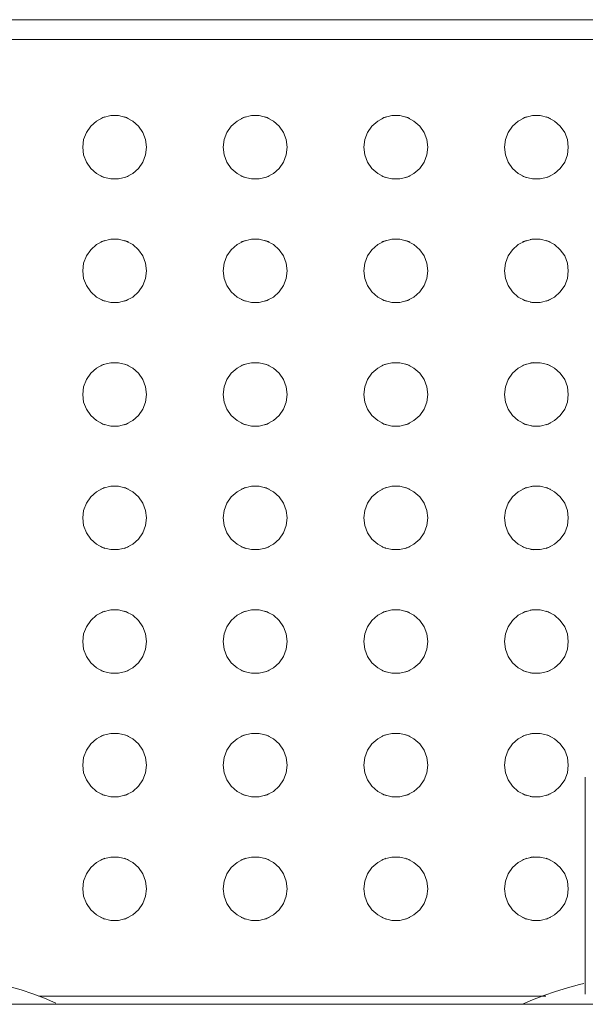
# Model space of a CAD drawing. Header units: metres. Extents: x 2.5 to 42.1, y -73.7 to -48.4.
# Tile 6 of 256: x 6.554 to 6.696, y -70.964 to -70.717. Entities that reach past the tile are written whole.
import ezdxf

# ---------------------------------------------------------------- set-up
doc = ezdxf.new("R2010")
doc.units = ezdxf.units.M
doc.layers.add('A-GENM', color=7, linetype='Continuous', lineweight=18)

# ---------------------------------------------------------------- blocks, each defined once
blk = doc.blocks.new('Grupo1_TIP_19dez18_BebedouroRefrig_BebedouroIndustrial100litros_ABDI-MDIC - Grupo1_TIP_19dez18_BebedouroRefrig_BebedouroIndustrial100litros_ABDI-MDIC-5384539-TÉRREO _0_32m')
at = {"layer": 'A-GENM', "color": 253, "true_color": 0xaaaaaa}
for p, q in [((-0.343, -0.243), (0.343, -0.243)), ((0.023, -0.3), (0.023, -0.2455)), ((0.03291, -0.245), (0.15995, -0.245)), ((0.335, -0.485), (-0.335, -0.485)), ((0.34, -0.49), (-0.34, -0.49))]:
    blk.add_line(p, q, dxfattribs=at)
at = {"layer": 'A-GENM', "color": 253, "true_color": 0xaaaaaa, "flags": 128}
for points in [[(0.03874, -0.243), (0.03627, -0.24409), (0.03339, -0.24523), (0.03046, -0.24625), (0.02749, -0.24715), (0.02449, -0.24793), (0.02338, -0.24819)], [(0.17044, -0.24819), (0.16743, -0.24745), (0.16445, -0.24659), (0.1615, -0.24562), (0.1586, -0.24452), (0.15574, -0.24331)], [(0.02725, -0.272), (0.02748, -0.27009), (0.02816, -0.26828), (0.02926, -0.2667), (0.0307, -0.26542), (0.03241, -0.26452), (0.03428, -0.26406), (0.03621, -0.26406), (0.03808, -0.26452), (0.03979, -0.26542), (0.04123, -0.2667), (0.04233, -0.26828), (0.04301, -0.27009), (0.04325, -0.272)], [(0.06249, -0.272), (0.06272, -0.27009), (0.06341, -0.26828), (0.0645, -0.2667), (0.06595, -0.26542), (0.06766, -0.26452), (0.06953, -0.26406), (0.07146, -0.26406), (0.07333, -0.26452), (0.07504, -0.26542), (0.07648, -0.2667), (0.07758, -0.26828), (0.07826, -0.27009), (0.07849, -0.272)], [(0.09774, -0.272), (0.09797, -0.27009), (0.09865, -0.26828), (0.09975, -0.2667), (0.10119, -0.26542), (0.1029, -0.26452), (0.10477, -0.26406), (0.1067, -0.26406), (0.10857, -0.26452), (0.11028, -0.26542), (0.11173, -0.2667), (0.11282, -0.26828), (0.11351, -0.27009), (0.11374, -0.272)], [(0.13298, -0.272), (0.13322, -0.27009), (0.1339, -0.26828), (0.135, -0.2667), (0.13644, -0.26542), (0.13815, -0.26452), (0.14002, -0.26406), (0.14195, -0.26406), (0.14382, -0.26452), (0.14553, -0.26542), (0.14697, -0.2667), (0.14807, -0.26828), (0.14875, -0.27009), (0.14898, -0.272)], [(0.04325, -0.272), (0.04301, -0.27391), (0.04233, -0.27572), (0.04123, -0.2773), (0.03979, -0.27858), (0.03808, -0.27948), (0.03621, -0.27994), (0.03428, -0.27994), (0.03241, -0.27948), (0.0307, -0.27858), (0.02926, -0.2773), (0.02816, -0.27572), (0.02748, -0.27391), (0.02725, -0.272)], [(0.07849, -0.272), (0.07826, -0.27391), (0.07758, -0.27572), (0.07648, -0.2773), (0.07504, -0.27858), (0.07333, -0.27948), (0.07146, -0.27994), (0.06953, -0.27994), (0.06766, -0.27948), (0.06595, -0.27858), (0.0645, -0.2773), (0.06341, -0.27572), (0.06272, -0.27391), (0.06249, -0.272)], [(0.11374, -0.272), (0.11351, -0.27391), (0.11282, -0.27572), (0.11173, -0.2773), (0.11028, -0.27858), (0.10857, -0.27948), (0.1067, -0.27994), (0.10477, -0.27994), (0.1029, -0.27948), (0.10119, -0.27858), (0.09975, -0.2773), (0.09865, -0.27572), (0.09797, -0.27391), (0.09774, -0.272)], [(0.14898, -0.272), (0.14875, -0.27391), (0.14807, -0.27572), (0.14697, -0.2773), (0.14553, -0.27858), (0.14382, -0.27948), (0.14195, -0.27994), (0.14002, -0.27994), (0.13815, -0.27948), (0.13644, -0.27858), (0.135, -0.2773), (0.1339, -0.27572), (0.13322, -0.27391), (0.13298, -0.272)], [(0.02725, -0.303), (0.02748, -0.30109), (0.02816, -0.29928), (0.02926, -0.2977), (0.0307, -0.29642), (0.03241, -0.29552), (0.03428, -0.29506), (0.03621, -0.29506), (0.03808, -0.29552), (0.03979, -0.29642), (0.04123, -0.2977), (0.04233, -0.29928), (0.04301, -0.30109), (0.04325, -0.303)], [(0.06249, -0.303), (0.06272, -0.30109), (0.06341, -0.29928), (0.0645, -0.2977), (0.06595, -0.29642), (0.06766, -0.29552), (0.06953, -0.29506), (0.07146, -0.29506), (0.07333, -0.29552), (0.07504, -0.29642), (0.07648, -0.2977), (0.07758, -0.29928), (0.07826, -0.30109), (0.07849, -0.303)], [(0.09774, -0.303), (0.09797, -0.30109), (0.09865, -0.29928), (0.09975, -0.2977), (0.10119, -0.29642), (0.1029, -0.29552), (0.10477, -0.29506), (0.1067, -0.29506), (0.10857, -0.29552), (0.11028, -0.29642), (0.11173, -0.2977), (0.11282, -0.29928), (0.11351, -0.30109), (0.11374, -0.303)], [(0.13298, -0.303), (0.13322, -0.30109), (0.1339, -0.29928), (0.135, -0.2977), (0.13644, -0.29642), (0.13815, -0.29552), (0.14002, -0.29506), (0.14195, -0.29506), (0.14382, -0.29552), (0.14553, -0.29642), (0.14697, -0.2977), (0.14807, -0.29928), (0.14875, -0.30109), (0.14898, -0.303)], [(0.04325, -0.303), (0.04301, -0.30491), (0.04233, -0.30672), (0.04123, -0.3083), (0.03979, -0.30958), (0.03808, -0.31048), (0.03621, -0.31094), (0.03428, -0.31094), (0.03241, -0.31048), (0.0307, -0.30958), (0.02926, -0.3083), (0.02816, -0.30672), (0.02748, -0.30491), (0.02725, -0.303)], [(0.07849, -0.303), (0.07826, -0.30491), (0.07758, -0.30672), (0.07648, -0.3083), (0.07504, -0.30958), (0.07333, -0.31048), (0.07146, -0.31094), (0.06953, -0.31094), (0.06766, -0.31048), (0.06595, -0.30958), (0.0645, -0.3083), (0.06341, -0.30672), (0.06272, -0.30491), (0.06249, -0.303)], [(0.11374, -0.303), (0.11351, -0.30491), (0.11282, -0.30672), (0.11173, -0.3083), (0.11028, -0.30958), (0.10857, -0.31048), (0.1067, -0.31094), (0.10477, -0.31094), (0.1029, -0.31048), (0.10119, -0.30958), (0.09975, -0.3083), (0.09865, -0.30672), (0.09797, -0.30491), (0.09774, -0.303)], [(0.14898, -0.303), (0.14875, -0.30491), (0.14807, -0.30672), (0.14697, -0.3083), (0.14553, -0.30958), (0.14382, -0.31048), (0.14195, -0.31094), (0.14002, -0.31094), (0.13815, -0.31048), (0.13644, -0.30958), (0.135, -0.3083), (0.1339, -0.30672), (0.13322, -0.30491), (0.13298, -0.303)], [(0.02725, -0.334), (0.02748, -0.33209), (0.02816, -0.33028), (0.02926, -0.3287), (0.0307, -0.32742), (0.03241, -0.32652), (0.03428, -0.32606), (0.03621, -0.32606), (0.03808, -0.32652), (0.03979, -0.32742), (0.04123, -0.3287), (0.04233, -0.33028), (0.04301, -0.33209), (0.04325, -0.334)], [(0.06249, -0.334), (0.06272, -0.33209), (0.06341, -0.33028), (0.0645, -0.3287), (0.06595, -0.32742), (0.06766, -0.32652), (0.06953, -0.32606), (0.07146, -0.32606), (0.07333, -0.32652), (0.07504, -0.32742), (0.07648, -0.3287), (0.07758, -0.33028), (0.07826, -0.33209), (0.07849, -0.334)], [(0.09774, -0.334), (0.09797, -0.33209), (0.09865, -0.33028), (0.09975, -0.3287), (0.10119, -0.32742), (0.1029, -0.32652), (0.10477, -0.32606), (0.1067, -0.32606), (0.10857, -0.32652), (0.11028, -0.32742), (0.11173, -0.3287), (0.11282, -0.33028), (0.11351, -0.33209), (0.11374, -0.334)], [(0.13298, -0.334), (0.13322, -0.33209), (0.1339, -0.33028), (0.135, -0.3287), (0.13644, -0.32742), (0.13815, -0.32652), (0.14002, -0.32606), (0.14195, -0.32606), (0.14382, -0.32652), (0.14553, -0.32742), (0.14697, -0.3287), (0.14807, -0.33028), (0.14875, -0.33209), (0.14898, -0.334)], [(0.04325, -0.334), (0.04301, -0.33591), (0.04233, -0.33772), (0.04123, -0.3393), (0.03979, -0.34058), (0.03808, -0.34148), (0.03621, -0.34194), (0.03428, -0.34194), (0.03241, -0.34148), (0.0307, -0.34058), (0.02926, -0.3393), (0.02816, -0.33772), (0.02748, -0.33591), (0.02725, -0.334)], [(0.07849, -0.334), (0.07826, -0.33591), (0.07758, -0.33772), (0.07648, -0.3393), (0.07504, -0.34058), (0.07333, -0.34148), (0.07146, -0.34194), (0.06953, -0.34194), (0.06766, -0.34148), (0.06595, -0.34058), (0.0645, -0.3393), (0.06341, -0.33772), (0.06272, -0.33591), (0.06249, -0.334)], [(0.11374, -0.334), (0.11351, -0.33591), (0.11282, -0.33772), (0.11173, -0.3393), (0.11028, -0.34058), (0.10857, -0.34148), (0.1067, -0.34194), (0.10477, -0.34194), (0.1029, -0.34148), (0.10119, -0.34058), (0.09975, -0.3393), (0.09865, -0.33772), (0.09797, -0.33591), (0.09774, -0.334)], [(0.14898, -0.334), (0.14875, -0.33591), (0.14807, -0.33772), (0.14697, -0.3393), (0.14553, -0.34058), (0.14382, -0.34148), (0.14195, -0.34194), (0.14002, -0.34194), (0.13815, -0.34148), (0.13644, -0.34058), (0.135, -0.3393), (0.1339, -0.33772), (0.13322, -0.33591), (0.13298, -0.334)], [(0.02725, -0.365), (0.02748, -0.36309), (0.02816, -0.36128), (0.02926, -0.3597), (0.0307, -0.35842), (0.03241, -0.35752), (0.03428, -0.35706), (0.03621, -0.35706), (0.03808, -0.35752), (0.03979, -0.35842), (0.04123, -0.3597), (0.04233, -0.36128), (0.04301, -0.36309), (0.04325, -0.365)], [(0.06249, -0.365), (0.06272, -0.36309), (0.06341, -0.36128), (0.0645, -0.3597), (0.06595, -0.35842), (0.06766, -0.35752), (0.06953, -0.35706), (0.07146, -0.35706), (0.07333, -0.35752), (0.07504, -0.35842), (0.07648, -0.3597), (0.07758, -0.36128), (0.07826, -0.36309), (0.07849, -0.365)], [(0.09774, -0.365), (0.09797, -0.36309), (0.09865, -0.36128), (0.09975, -0.3597), (0.10119, -0.35842), (0.1029, -0.35752), (0.10477, -0.35706), (0.1067, -0.35706), (0.10857, -0.35752), (0.11028, -0.35842), (0.11173, -0.3597), (0.11282, -0.36128), (0.11351, -0.36309), (0.11374, -0.365)], [(0.13298, -0.365), (0.13322, -0.36309), (0.1339, -0.36128), (0.135, -0.3597), (0.13644, -0.35842), (0.13815, -0.35752), (0.14002, -0.35706), (0.14195, -0.35706), (0.14382, -0.35752), (0.14553, -0.35842), (0.14697, -0.3597), (0.14807, -0.36128), (0.14875, -0.36309), (0.14898, -0.365)], [(0.04325, -0.365), (0.04301, -0.36691), (0.04233, -0.36872), (0.04123, -0.3703), (0.03979, -0.37158), (0.03808, -0.37248), (0.03621, -0.37294), (0.03428, -0.37294), (0.03241, -0.37248), (0.0307, -0.37158), (0.02926, -0.3703), (0.02816, -0.36872), (0.02748, -0.36691), (0.02725, -0.365)], [(0.07849, -0.365), (0.07826, -0.36691), (0.07758, -0.36872), (0.07648, -0.3703), (0.07504, -0.37158), (0.07333, -0.37248), (0.07146, -0.37294), (0.06953, -0.37294), (0.06766, -0.37248), (0.06595, -0.37158), (0.0645, -0.3703), (0.06341, -0.36872), (0.06272, -0.36691), (0.06249, -0.365)], [(0.11374, -0.365), (0.11351, -0.36691), (0.11282, -0.36872), (0.11173, -0.3703), (0.11028, -0.37158), (0.10857, -0.37248), (0.1067, -0.37294), (0.10477, -0.37294), (0.1029, -0.37248), (0.10119, -0.37158), (0.09975, -0.3703), (0.09865, -0.36872), (0.09797, -0.36691), (0.09774, -0.365)], [(0.14898, -0.365), (0.14875, -0.36691), (0.14807, -0.36872), (0.14697, -0.3703), (0.14553, -0.37158), (0.14382, -0.37248), (0.14195, -0.37294), (0.14002, -0.37294), (0.13815, -0.37248), (0.13644, -0.37158), (0.135, -0.3703), (0.1339, -0.36872), (0.13322, -0.36691), (0.13298, -0.365)], [(0.02725, -0.396), (0.02748, -0.39409), (0.02816, -0.39228), (0.02926, -0.3907), (0.0307, -0.38942), (0.03241, -0.38852), (0.03428, -0.38806), (0.03621, -0.38806), (0.03808, -0.38852), (0.03979, -0.38942), (0.04123, -0.3907), (0.04233, -0.39228), (0.04301, -0.39409), (0.04325, -0.396)], [(0.06249, -0.396), (0.06272, -0.39409), (0.06341, -0.39228), (0.0645, -0.3907), (0.06595, -0.38942), (0.06766, -0.38852), (0.06953, -0.38806), (0.07146, -0.38806), (0.07333, -0.38852), (0.07504, -0.38942), (0.07648, -0.3907), (0.07758, -0.39228), (0.07826, -0.39409), (0.07849, -0.396)], [(0.09774, -0.396), (0.09797, -0.39409), (0.09865, -0.39228), (0.09975, -0.3907), (0.10119, -0.38942), (0.1029, -0.38852), (0.10477, -0.38806), (0.1067, -0.38806), (0.10857, -0.38852), (0.11028, -0.38942), (0.11173, -0.3907), (0.11282, -0.39228), (0.11351, -0.39409), (0.11374, -0.396)], [(0.13298, -0.396), (0.13322, -0.39409), (0.1339, -0.39228), (0.135, -0.3907), (0.13644, -0.38942), (0.13815, -0.38852), (0.14002, -0.38806), (0.14195, -0.38806), (0.14382, -0.38852), (0.14553, -0.38942), (0.14697, -0.3907), (0.14807, -0.39228), (0.14875, -0.39409), (0.14898, -0.396)], [(0.04325, -0.396), (0.04301, -0.39791), (0.04233, -0.39972), (0.04123, -0.4013), (0.03979, -0.40258), (0.03808, -0.40348), (0.03621, -0.40394), (0.03428, -0.40394), (0.03241, -0.40348), (0.0307, -0.40258), (0.02926, -0.4013), (0.02816, -0.39972), (0.02748, -0.39791), (0.02725, -0.396)], [(0.07849, -0.396), (0.07826, -0.39791), (0.07758, -0.39972), (0.07648, -0.4013), (0.07504, -0.40258), (0.07333, -0.40348), (0.07146, -0.40394), (0.06953, -0.40394), (0.06766, -0.40348), (0.06595, -0.40258), (0.0645, -0.4013), (0.06341, -0.39972), (0.06272, -0.39791), (0.06249, -0.396)], [(0.11374, -0.396), (0.11351, -0.39791), (0.11282, -0.39972), (0.11173, -0.4013), (0.11028, -0.40258), (0.10857, -0.40348), (0.1067, -0.40394), (0.10477, -0.40394), (0.1029, -0.40348), (0.10119, -0.40258), (0.09975, -0.4013), (0.09865, -0.39972), (0.09797, -0.39791), (0.09774, -0.396)], [(0.14898, -0.396), (0.14875, -0.39791), (0.14807, -0.39972), (0.14697, -0.4013), (0.14553, -0.40258), (0.14382, -0.40348), (0.14195, -0.40394), (0.14002, -0.40394), (0.13815, -0.40348), (0.13644, -0.40258), (0.135, -0.4013), (0.1339, -0.39972), (0.13322, -0.39791), (0.13298, -0.396)], [(0.02725, -0.427), (0.02748, -0.42509), (0.02816, -0.42328), (0.02926, -0.4217), (0.0307, -0.42042), (0.03241, -0.41952), (0.03428, -0.41906), (0.03621, -0.41906), (0.03808, -0.41952), (0.03979, -0.42042), (0.04123, -0.4217), (0.04233, -0.42328), (0.04301, -0.42509), (0.04325, -0.427)], [(0.06249, -0.427), (0.06272, -0.42509), (0.06341, -0.42328), (0.0645, -0.4217), (0.06595, -0.42042), (0.06766, -0.41952), (0.06953, -0.41906), (0.07146, -0.41906), (0.07333, -0.41952), (0.07504, -0.42042), (0.07648, -0.4217), (0.07758, -0.42328), (0.07826, -0.42509), (0.07849, -0.427)], [(0.09774, -0.427), (0.09797, -0.42509), (0.09865, -0.42328), (0.09975, -0.4217), (0.10119, -0.42042), (0.1029, -0.41952), (0.10477, -0.41906), (0.1067, -0.41906), (0.10857, -0.41952), (0.11028, -0.42042), (0.11173, -0.4217), (0.11282, -0.42328), (0.11351, -0.42509), (0.11374, -0.427)], [(0.13298, -0.427), (0.13322, -0.42509), (0.1339, -0.42328), (0.135, -0.4217), (0.13644, -0.42042), (0.13815, -0.41952), (0.14002, -0.41906), (0.14195, -0.41906), (0.14382, -0.41952), (0.14553, -0.42042), (0.14697, -0.4217), (0.14807, -0.42328), (0.14875, -0.42509), (0.14898, -0.427)], [(0.04325, -0.427), (0.04301, -0.42891), (0.04233, -0.43072), (0.04123, -0.4323), (0.03979, -0.43358), (0.03808, -0.43448), (0.03621, -0.43494), (0.03428, -0.43494), (0.03241, -0.43448), (0.0307, -0.43358), (0.02926, -0.4323), (0.02816, -0.43072), (0.02748, -0.42891), (0.02725, -0.427)], [(0.07849, -0.427), (0.07826, -0.42891), (0.07758, -0.43072), (0.07648, -0.4323), (0.07504, -0.43358), (0.07333, -0.43448), (0.07146, -0.43494), (0.06953, -0.43494), (0.06766, -0.43448), (0.06595, -0.43358), (0.0645, -0.4323), (0.06341, -0.43072), (0.06272, -0.42891), (0.06249, -0.427)], [(0.11374, -0.427), (0.11351, -0.42891), (0.11282, -0.43072), (0.11173, -0.4323), (0.11028, -0.43358), (0.10857, -0.43448), (0.1067, -0.43494), (0.10477, -0.43494), (0.1029, -0.43448), (0.10119, -0.43358), (0.09975, -0.4323), (0.09865, -0.43072), (0.09797, -0.42891), (0.09774, -0.427)], [(0.14898, -0.427), (0.14875, -0.42891), (0.14807, -0.43072), (0.14697, -0.4323), (0.14553, -0.43358), (0.14382, -0.43448), (0.14195, -0.43494), (0.14002, -0.43494), (0.13815, -0.43448), (0.13644, -0.43358), (0.135, -0.4323), (0.1339, -0.43072), (0.13322, -0.42891), (0.13298, -0.427)], [(0.02725, -0.458), (0.02748, -0.45609), (0.02816, -0.45428), (0.02926, -0.4527), (0.0307, -0.45142), (0.03241, -0.45052), (0.03428, -0.45006), (0.03621, -0.45006), (0.03808, -0.45052), (0.03979, -0.45142), (0.04123, -0.4527), (0.04233, -0.45428), (0.04301, -0.45609), (0.04325, -0.458)], [(0.06249, -0.458), (0.06272, -0.45609), (0.06341, -0.45428), (0.0645, -0.4527), (0.06595, -0.45142), (0.06766, -0.45052), (0.06953, -0.45006), (0.07146, -0.45006), (0.07333, -0.45052), (0.07504, -0.45142), (0.07648, -0.4527), (0.07758, -0.45428), (0.07826, -0.45609), (0.07849, -0.458)], [(0.09774, -0.458), (0.09797, -0.45609), (0.09865, -0.45428), (0.09975, -0.4527), (0.10119, -0.45142), (0.1029, -0.45052), (0.10477, -0.45006), (0.1067, -0.45006), (0.10857, -0.45052), (0.11028, -0.45142), (0.11173, -0.4527), (0.11282, -0.45428), (0.11351, -0.45609), (0.11374, -0.458)], [(0.13298, -0.458), (0.13322, -0.45609), (0.1339, -0.45428), (0.135, -0.4527), (0.13644, -0.45142), (0.13815, -0.45052), (0.14002, -0.45006), (0.14195, -0.45006), (0.14382, -0.45052), (0.14553, -0.45142), (0.14697, -0.4527), (0.14807, -0.45428), (0.14875, -0.45609), (0.14898, -0.458)], [(0.04325, -0.458), (0.04301, -0.45991), (0.04233, -0.46172), (0.04123, -0.4633), (0.03979, -0.46458), (0.03808, -0.46548), (0.03621, -0.46594), (0.03428, -0.46594), (0.03241, -0.46548), (0.0307, -0.46458), (0.02926, -0.4633), (0.02816, -0.46172), (0.02748, -0.45991), (0.02725, -0.458)], [(0.07849, -0.458), (0.07826, -0.45991), (0.07758, -0.46172), (0.07648, -0.4633), (0.07504, -0.46458), (0.07333, -0.46548), (0.07146, -0.46594), (0.06953, -0.46594), (0.06766, -0.46548), (0.06595, -0.46458), (0.0645, -0.4633), (0.06341, -0.46172), (0.06272, -0.45991), (0.06249, -0.458)], [(0.11374, -0.458), (0.11351, -0.45991), (0.11282, -0.46172), (0.11173, -0.4633), (0.11028, -0.46458), (0.10857, -0.46548), (0.1067, -0.46594), (0.10477, -0.46594), (0.1029, -0.46548), (0.10119, -0.46458), (0.09975, -0.4633), (0.09865, -0.46172), (0.09797, -0.45991), (0.09774, -0.458)], [(0.14898, -0.458), (0.14875, -0.45991), (0.14807, -0.46172), (0.14697, -0.4633), (0.14553, -0.46458), (0.14382, -0.46548), (0.14195, -0.46594), (0.14002, -0.46594), (0.13815, -0.46548), (0.13644, -0.46458), (0.135, -0.4633), (0.1339, -0.46172), (0.13322, -0.45991), (0.13298, -0.458)]]:
    blk.add_lwpolyline(points, dxfattribs=at)
at = {"layer": 'A-GENM', "color": 253, "true_color": 0xaaaaaa}
for centre, start, end in [((0.03525, -0.272), 78.6848, 85.1456), ((0.03525, -0.272), 107.7069, 115.8856), ((0.03525, -0.272), 64.1144, 72.2931), ((0.07049, -0.272), 107.7069, 115.8856), ((0.07049, -0.272), 64.1144, 72.2931), ((0.10574, -0.272), 107.7069, 115.8856), ((0.10574, -0.272), 64.1144, 72.2931), ((0.14098, -0.272), 107.7069, 115.8856), ((0.14098, -0.272), 64.1144, 72.2931), ((0.03525, -0.272), 244.1144, 252.2931), ((0.03525, -0.272), 274.8544, 281.3152), ((0.03525, -0.272), 287.7069, 295.8856), ((0.07049, -0.272), 244.1144, 252.2931), ((0.07049, -0.272), 287.7069, 295.8856), ((0.10574, -0.272), 244.1144, 252.2931), ((0.10574, -0.272), 287.7069, 295.8856), ((0.14098, -0.272), 244.1144, 252.2931), ((0.14098, -0.272), 287.7069, 295.8856), ((0.03525, -0.303), 107.7069, 115.8856), ((0.03525, -0.303), 78.6848, 85.1456), ((0.03525, -0.303), 64.1144, 72.2931), ((0.07049, -0.303), 107.7069, 115.8856), ((0.07049, -0.303), 64.1144, 72.2931), ((0.10574, -0.303), 107.7069, 115.8856), ((0.10574, -0.303), 64.1144, 72.2931), ((0.14098, -0.303), 107.7069, 115.8856), ((0.14098, -0.303), 64.1144, 72.2931), ((0.03525, -0.303), 244.1144, 252.2931), ((0.03525, -0.303), 274.8544, 281.3152), ((0.03525, -0.303), 287.7069, 295.8856), ((0.07049, -0.303), 244.1144, 252.2931), ((0.07049, -0.303), 287.7069, 295.8856), ((0.10574, -0.303), 244.1144, 252.2931), ((0.10574, -0.303), 287.7069, 295.8856), ((0.14098, -0.303), 244.1144, 252.2931), ((0.14098, -0.303), 287.7069, 295.8856), ((0.03525, -0.334), 78.6848, 85.1456), ((0.03525, -0.334), 107.7069, 115.8856), ((0.03525, -0.334), 64.1144, 72.2931), ((0.07049, -0.334), 107.7069, 115.8856), ((0.07049, -0.334), 64.1144, 72.2931), ((0.10574, -0.334), 107.7069, 115.8856), ((0.10574, -0.334), 64.1144, 72.2931), ((0.14098, -0.334), 107.7069, 115.8856), ((0.14098, -0.334), 64.1144, 72.2931), ((0.03525, -0.334), 244.1144, 252.2931), ((0.03525, -0.334), 274.8544, 281.3152), ((0.03525, -0.334), 287.7069, 295.8856), ((0.07049, -0.334), 244.1144, 252.2931), ((0.07049, -0.334), 287.7069, 295.8856), ((0.10574, -0.334), 244.1144, 252.2931), ((0.10574, -0.334), 287.7069, 295.8856), ((0.14098, -0.334), 244.1144, 252.2931), ((0.14098, -0.334), 287.7069, 295.8856), ((0.03525, -0.365), 107.7069, 115.8856), ((0.03525, -0.365), 78.6848, 85.1456), ((0.03525, -0.365), 64.1144, 72.2931), ((0.07049, -0.365), 107.7069, 115.8856), ((0.07049, -0.365), 64.1144, 72.2931), ((0.10574, -0.365), 107.7069, 115.8856), ((0.10574, -0.365), 64.1144, 72.2931), ((0.14098, -0.365), 107.7069, 115.8856), ((0.14098, -0.365), 64.1144, 72.2931), ((0.03525, -0.365), 244.1144, 252.2931), ((0.03525, -0.365), 274.8544, 281.3152), ((0.03525, -0.365), 287.7069, 295.8856), ((0.07049, -0.365), 244.1144, 252.2931), ((0.07049, -0.365), 287.7069, 295.8856), ((0.10574, -0.365), 244.1144, 252.2931), ((0.10574, -0.365), 287.7069, 295.8856), ((0.14098, -0.365), 244.1144, 252.2931), ((0.14098, -0.365), 287.7069, 295.8856), ((0.03525, -0.396), 107.7069, 115.8856), ((0.03525, -0.396), 78.6848, 85.1456), ((0.03525, -0.396), 64.1144, 72.2931), ((0.07049, -0.396), 107.7069, 115.8856), ((0.07049, -0.396), 64.1144, 72.2931), ((0.10574, -0.396), 107.7069, 115.8856), ((0.10574, -0.396), 64.1144, 72.2931), ((0.14098, -0.396), 107.7069, 115.8856), ((0.14098, -0.396), 64.1144, 72.2931), ((0.03525, -0.396), 244.1144, 252.2931), ((0.03525, -0.396), 274.8544, 281.3152), ((0.03525, -0.396), 287.7069, 295.8856), ((0.07049, -0.396), 244.1144, 252.2931), ((0.07049, -0.396), 287.7069, 295.8856), ((0.10574, -0.396), 244.1144, 252.2931), ((0.10574, -0.396), 287.7069, 295.8856), ((0.14098, -0.396), 244.1144, 252.2931), ((0.14098, -0.396), 287.7069, 295.8856), ((0.03525, -0.427), 107.7069, 115.8856), ((0.03525, -0.427), 78.6848, 85.1456), ((0.03525, -0.427), 64.1144, 72.2931), ((0.07049, -0.427), 107.7069, 115.8856), ((0.07049, -0.427), 64.1144, 72.2931), ((0.10574, -0.427), 107.7069, 115.8856), ((0.10574, -0.427), 64.1144, 72.2931), ((0.14098, -0.427), 107.7069, 115.8856), ((0.14098, -0.427), 64.1144, 72.2931), ((0.03525, -0.427), 244.1144, 252.2931), ((0.03525, -0.427), 287.7069, 295.8856), ((0.07049, -0.427), 244.1144, 252.2931), ((0.07049, -0.427), 287.7069, 295.8856), ((0.10574, -0.427), 244.1144, 252.2931), ((0.10574, -0.427), 287.7069, 295.8856), ((0.14098, -0.427), 244.1144, 252.2931), ((0.14098, -0.427), 287.7069, 295.8856), ((0.03525, -0.427), 274.8544, 281.3152), ((0.03525, -0.458), 107.7069, 115.8856), ((0.03525, -0.458), 64.1144, 72.2931), ((0.07049, -0.458), 107.7069, 115.8856), ((0.07049, -0.458), 64.1144, 72.2931), ((0.10574, -0.458), 107.7069, 115.8856), ((0.10574, -0.458), 64.1144, 72.2931), ((0.14098, -0.458), 107.7069, 115.8856), ((0.14098, -0.458), 64.1144, 72.2931), ((0.03525, -0.458), 244.1144, 252.2931), ((0.03525, -0.458), 287.7069, 295.8856), ((0.07049, -0.458), 244.1144, 252.2931), ((0.07049, -0.458), 287.7069, 295.8856), ((0.10574, -0.458), 244.1144, 252.2931), ((0.10574, -0.458), 287.7069, 295.8856), ((0.14098, -0.458), 244.1144, 252.2931), ((0.14098, -0.458), 287.7069, 295.8856)]:
    blk.add_arc(centre, 0.008, start, end, dxfattribs=at)
blk = doc.blocks.new('4 GRE - ESCOLA DE CINEMA E AUDIOVISUAL CINE REX R07_rvt-1-TÉRREO _0_32m')
at = {"layer": 'A-GENM', "color": 253, "lineweight": 18, "true_color": 0xaaaaaa, "rotation": 180}
blk.add_blockref('Grupo1_TIP_19dez18_BebedouroRefrig_BebedouroIndustrial100litros_ABDI-MDIC - Grupo1_TIP_19dez18_BebedouroRefrig_BebedouroIndustrial100litros_ABDI-MDIC-5384539-TÉRREO _0_32m', (6.71867, -71.20694), dxfattribs=at)

msp = doc.modelspace()

# ---------------------------------------------------------------- block references
at = {"lineweight": 5}
msp.add_blockref('4 GRE - ESCOLA DE CINEMA E AUDIOVISUAL CINE REX R07_rvt-1-TÉRREO _0_32m', (0, 0), dxfattribs=at)

doc.saveas('drawing.dxf')
